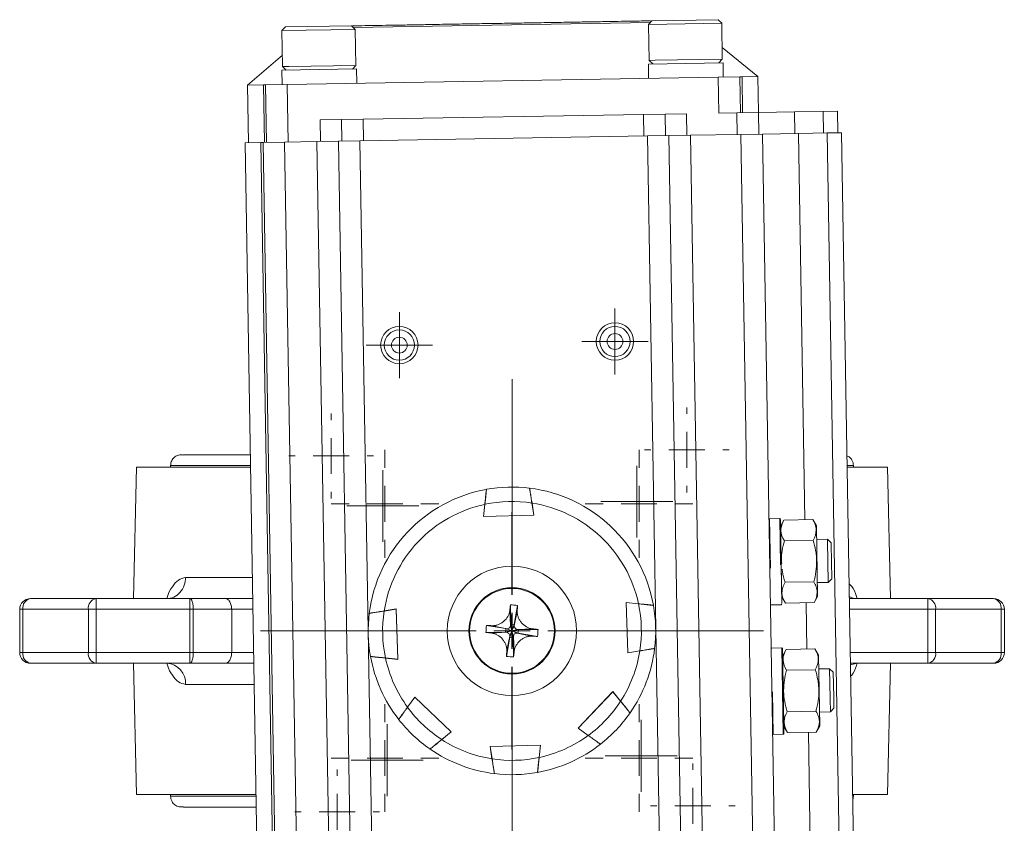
# Model space of a CAD drawing. Header units: millimetres. Extents: x 181 to 746, y 52 to 776.
# Tile 2 of 9: x 189 to 326, y 111 to 222. Entities that reach past the tile are written whole.
import ezdxf

# ---------------------------------------------------------------- set-up
doc = ezdxf.new("R2010")
doc.units = ezdxf.units.MM

# ---------------------------------------------------------------- blocks, each defined once
blk = doc.blocks.new('SW_CENTERMARKSYMBOL_3')
at = {"color": 0, "linetype": 'Continuous', "lineweight": 0}
for p, q in [((0, 5), (0, 35)), ((0, 0), (0, 2.5)), ((-5, 0), (-35, 0)), ((0, 0), (-2.5, 0)), ((0, 0), (0, -2.5)), ((0, 0), (2.5, 0)), ((5, 0), (35, 0)), ((0, -5), (0, -35))]:
    blk.add_line(p, q, dxfattribs=at)
blk = doc.blocks.new('SW_CENTERMARKSYMBOL_4')
at = {"color": 0, "linetype": 'Continuous', "lineweight": 0}
for p, q in [((0, 5), (0, 16.5)), ((0, 0), (0, 2.5)), ((-5, 0), (-16.5, 0)), ((0, 0), (-2.5, 0)), ((0, 0), (0, -2.5)), ((0, 0), (2.5, 0)), ((5, 0), (16.5, 0)), ((0, -5), (0, -16.5))]:
    blk.add_line(p, q, dxfattribs=at)
blk = doc.blocks.new('SW_CENTERMARKSYMBOL_5')
at = {"color": 0, "linetype": 'Continuous', "lineweight": 0}
for p, q in [((0, 5), (0, 7.5)), ((0, 0), (0, 2.5)), ((-5, 0), (-7.5, 0)), ((0, 0), (-2.5, 0)), ((0, 0), (0, -2.5)), ((0, 0), (2.5, 0)), ((5, 0), (7.5, 0)), ((0, -5), (0, -7.5))]:
    blk.add_line(p, q, dxfattribs=at)
blk = doc.blocks.new('SW_CENTERMARKSYMBOL_6')
at = {"color": 0, "linetype": 'Continuous', "lineweight": 0}
for p, q in [((0, 5), (0, 7.5)), ((0, 0), (0, 2.5)), ((-5, 0), (-7.5, 0)), ((0, 0), (-2.5, 0)), ((0, 0), (0, -2.5)), ((0, 0), (2.5, 0)), ((5, 0), (7.5, 0)), ((0, -5), (0, -7.5))]:
    blk.add_line(p, q, dxfattribs=at)
blk = doc.blocks.new('SW_CENTERMARKSYMBOL_7')
at = {"color": 0, "linetype": 'Continuous', "lineweight": 0}
for p, q in [((0, 5), (0, 7.5)), ((0, 0), (0, 2.5)), ((-5, 0), (-7.5, 0)), ((0, 0), (-2.5, 0)), ((0, 0), (0, -2.5)), ((0, 0), (2.5, 0)), ((5, 0), (7.5, 0)), ((0, -5), (0, -7.5))]:
    blk.add_line(p, q, dxfattribs=at)
blk = doc.blocks.new('SW_CENTERMARKSYMBOL_8')
at = {"color": 0, "linetype": 'Continuous', "lineweight": 0}
for p, q in [((0, 5), (0, 7.5)), ((0, 0), (0, 2.5)), ((-5, 0), (-7.5, 0)), ((0, 0), (-2.5, 0)), ((0, 0), (0, -2.5)), ((0, 0), (2.5, 0)), ((5, 0), (7.5, 0)), ((0, -5), (0, -7.5))]:
    blk.add_line(p, q, dxfattribs=at)
blk = doc.blocks.new('SW_CENTERMARKSYMBOL_9')
at = {"color": 0, "linetype": 'Continuous', "lineweight": 0}
for p, q in [((0, 5), (0, 6.5)), ((0, 0), (0, 2.5)), ((-5, 0), (-6.5, 0)), ((0, 0), (-2.5, 0)), ((0, 0), (0, -2.5)), ((0, 0), (2.5, 0)), ((5, 0), (6.5, 0)), ((0, -5), (0, -6.5))]:
    blk.add_line(p, q, dxfattribs=at)
blk = doc.blocks.new('SW_CENTERMARKSYMBOL_10')
at = {"color": 0, "linetype": 'Continuous', "lineweight": 0}
for p, q in [((0, 5), (0, 6.5)), ((0, 0), (0, 2.5)), ((-5, 0), (-6.5, 0)), ((0, 0), (-2.5, 0)), ((0, 0), (0, -2.5)), ((0, 0), (2.5, 0)), ((5, 0), (6.5, 0)), ((0, -5), (0, -6.5))]:
    blk.add_line(p, q, dxfattribs=at)
blk = doc.blocks.new('SW_CENTERMARKSYMBOL_11')
at = {"color": 0, "linetype": 'Continuous', "lineweight": 0}
for p, q in [((0, 5), (0, 6.5)), ((0, 0), (0, 2.5)), ((-5, 0), (-6.5, 0)), ((0, 0), (-2.5, 0)), ((0, 0), (0, -2.5)), ((0, 0), (2.5, 0)), ((5, 0), (6.5, 0)), ((0, -5), (0, -6.5))]:
    blk.add_line(p, q, dxfattribs=at)
blk = doc.blocks.new('SW_CENTERMARKSYMBOL_12')
at = {"color": 0, "linetype": 'Continuous', "lineweight": 0}
for p, q in [((0, 5), (0, 5.9)), ((0, 0), (0, 2.5)), ((-5, 0), (-5.9, 0)), ((0, 0), (-2.5, 0)), ((0, 0), (0, -2.5)), ((0, 0), (2.5, 0)), ((5, 0), (5.9, 0)), ((0, -5), (0, -5.9))]:
    blk.add_line(p, q, dxfattribs=at)
blk = doc.blocks.new('SW_CENTERMARKSYMBOL_13')
at = {"color": 0, "linetype": 'Continuous', "lineweight": 0}
for p, q in [((0, 2.5), (0, 5)), ((0, 0), (0, 2.5)), ((-2.5, 0), (-5, 0)), ((0, 0), (-2.5, 0)), ((0, 0), (0, -2.5)), ((0, 0), (2.5, 0)), ((2.5, 0), (5, 0)), ((0, -2.5), (0, -5))]:
    blk.add_line(p, q, dxfattribs=at)
blk = doc.blocks.new('SW_CENTERMARKSYMBOL_14')
at = {"color": 0, "linetype": 'Continuous', "lineweight": 0}
for p, q in [((0, 5), (0, 5.9)), ((0, 0), (0, 2.5)), ((-5, 0), (-5.9, 0)), ((0, 0), (-2.5, 0)), ((0, 0), (0, -2.5)), ((0, 0), (2.5, 0)), ((5, 0), (5.9, 0)), ((0, -5), (0, -5.9))]:
    blk.add_line(p, q, dxfattribs=at)
blk = doc.blocks.new('SW_CENTERMARKSYMBOL_15')
at = {"color": 0, "linetype": 'Continuous', "lineweight": 0}
for p, q in [((0, 2.5), (0, 5)), ((0, 0), (0, 2.5)), ((-2.5, 0), (-5, 0)), ((0, 0), (-2.5, 0)), ((0, 0), (0, -2.5)), ((0, 0), (2.5, 0)), ((2.5, 0), (5, 0)), ((0, -2.5), (0, -5))]:
    blk.add_line(p, q, dxfattribs=at)
blk = doc.blocks.new('SW_CENTERMARKSYMBOL_16')
at = {"color": 0, "linetype": 'Continuous', "lineweight": 0}
for p, q in [((0, 5), (0, 5.9)), ((0, 0), (0, 2.5)), ((-5, 0), (-5.9, 0)), ((0, 0), (-2.5, 0)), ((0, 0), (0, -2.5)), ((0, 0), (2.5, 0)), ((5, 0), (5.9, 0)), ((0, -5), (0, -5.9))]:
    blk.add_line(p, q, dxfattribs=at)
blk = doc.blocks.new('SW_CENTERMARKSYMBOL_17')
at = {"color": 0, "linetype": 'Continuous', "lineweight": 0}
for p, q in [((0, 2.5), (0, 5)), ((0, 0), (0, 2.5)), ((-2.5, 0), (-5, 0)), ((0, 0), (-2.5, 0)), ((0, 0), (0, -2.5)), ((0, 0), (2.5, 0)), ((2.5, 0), (5, 0)), ((0, -2.5), (0, -5))]:
    blk.add_line(p, q, dxfattribs=at)
blk = doc.blocks.new('SW_CENTERMARKSYMBOL_18')
at = {"color": 0, "linetype": 'Continuous', "lineweight": 0}
for p, q in [((0, 2.5), (0, 5)), ((0, 0), (0, 2.5)), ((-2.5, 0), (-5, 0)), ((0, 0), (-2.5, 0)), ((0, 0), (0, -2.5)), ((0, 0), (2.5, 0)), ((2.5, 0), (5, 0)), ((0, -2.5), (0, -5))]:
    blk.add_line(p, q, dxfattribs=at)
blk = doc.blocks.new('SW_CENTERMARKSYMBOL_19')
at = {"color": 0, "linetype": 'Continuous', "lineweight": 0}
for p, q in [((0, 5), (0, 5.9)), ((0, 0), (0, 2.5)), ((-5, 0), (-5.9, 0)), ((0, 0), (-2.5, 0)), ((0, 0), (0, -2.5)), ((0, 0), (2.5, 0)), ((5, 0), (5.9, 0)), ((0, -5), (0, -5.9))]:
    blk.add_line(p, q, dxfattribs=at)
blk = doc.blocks.new('SW_CENTERMARKSYMBOL_22')
at = {"color": 0, "linetype": 'Continuous', "lineweight": 0}
for p, q in [((0, 2.5), (0, 4.6)), ((0, 0), (0, 2.5)), ((-2.5, 0), (-4.6, 0)), ((0, 0), (-2.5, 0)), ((0, 0), (0, -2.5)), ((0, 0), (2.5, 0)), ((2.5, 0), (4.6, 0)), ((0, -2.5), (0, -4.6))]:
    blk.add_line(p, q, dxfattribs=at)
blk = doc.blocks.new('SW_CENTERMARKSYMBOL_23')
at = {"color": 0, "linetype": 'Continuous', "lineweight": 0}
for p, q in [((0, 2.5), (0, 4.6)), ((0, 0), (0, 2.5)), ((-2.5, 0), (-4.6, 0)), ((0, 0), (-2.5, 0)), ((0, 0), (0, -2.5)), ((0, 0), (2.5, 0)), ((2.5, 0), (4.6, 0)), ((0, -2.5), (0, -4.6))]:
    blk.add_line(p, q, dxfattribs=at)

msp = doc.modelspace()

# ---------------------------------------------------------------- linework, layer by layer
at = {"color": 7, "linetype": 'Continuous', "lineweight": 15}
for p, q in [((277.17, 222.1), (276.68, 221.59)), ((286.37, 222.25), (277.17, 222.1)), ((286.88, 221.76), (286.37, 222.25)), ((226.18, 221.24), (225.68, 220.73)), ((235.88, 220.9), (225.68, 220.73)), ((225.68, 220.73), (225.77, 215.73)), ((235.37, 221.39), (226.18, 221.24)), ((235.88, 220.9), (235.37, 221.39)), ((235.97, 215.9), (235.88, 220.9)), ((286.88, 221.76), (276.68, 221.59)), ((276.68, 221.59), (276.76, 216.59)), ((286.96, 216.76), (286.88, 221.76)), ((291.9, 214.34), (286.93, 218.37)), ((225.74, 217.34), (220.91, 213.15)), ((277.63, 216.6), (276.76, 216.59)), ((276.76, 216.59), (277.27, 216.1)), ((286.96, 216.76), (277.63, 216.6)), ((286.47, 216.25), (286.96, 216.76)), ((236.08, 215.4), (225.68, 215.23)), ((225.71, 213.23), (225.68, 215.23)), ((226.64, 215.74), (225.77, 215.73)), ((225.77, 215.73), (226.28, 215.24)), ((235.97, 215.9), (226.64, 215.74)), ((235.48, 215.39), (235.97, 215.9)), ((236.11, 213.49), (236.08, 215.4)), ((287.07, 216.26), (276.67, 216.09)), ((276.7, 214.1), (276.67, 216.09)), ((287.1, 214.26), (287.07, 216.26)), ((226.41, 213.24), (286.4, 214.25)), ((289.4, 214.3), (286.4, 214.25)), ((286.4, 214.25), (286.49, 209.25)), ((289.71, 214.31), (289.4, 214.3)), ((289.49, 209.3), (289.4, 214.3)), ((289.71, 214.31), (291.9, 214.34)), ((289.71, 214.31), (289.79, 209.31)), ((291.99, 209.34), (291.9, 214.34)), ((223.1, 213.18), (220.91, 213.15)), ((220.91, 213.15), (221.05, 205.15)), ((223.1, 213.18), (223.41, 213.19)), ((223.24, 205.18), (223.1, 213.18)), ((226.41, 213.24), (223.41, 213.19)), ((223.41, 213.19), (223.55, 205.19)), ((226.55, 205.24), (226.41, 213.24)), ((230.99, 208.32), (233.99, 208.37)), ((230.99, 208.32), (231.04, 205.32)), ((236.99, 208.42), (233.99, 208.37)), ((233.99, 208.37), (234.04, 205.37)), ((236.99, 208.42), (275.99, 209.07)), ((237.04, 205.42), (236.99, 208.42)), ((278.99, 209.12), (275.99, 209.07)), ((275.99, 209.07), (276.04, 206.07)), ((278.99, 209.12), (281.99, 209.17)), ((279.04, 206.12), (278.99, 209.12)), ((282.04, 206.17), (281.99, 209.17)), ((286.49, 209.25), (288.99, 209.29)), ((291.99, 209.34), (288.99, 209.29)), ((288.99, 209.29), (289.04, 206.29)), ((291.99, 209.34), (296.99, 209.43)), ((292.04, 206.34), (291.99, 209.34)), ((296.99, 209.43), (300.98, 209.49)), ((296.99, 209.43), (297.04, 206.43)), ((302.98, 209.53), (300.98, 209.49)), ((300.98, 209.49), (301.04, 206.49)), ((303.03, 206.53), (302.98, 209.53)), ((276.54, 206.08), (236.54, 205.41)), ((279.54, 206.13), (276.54, 206.08)), ((278.85, 69.1), (276.54, 206.08)), ((282.54, 206.18), (279.54, 206.13)), ((281.85, 69.15), (279.54, 206.13)), ((289.54, 206.3), (282.54, 206.18)), ((282.54, 206.18), (284.84, 69.2)), ((292.54, 206.35), (289.54, 206.3)), ((291.84, 69.32), (289.54, 206.3)), ((297.54, 206.44), (292.54, 206.35)), ((294.84, 69.37), (292.54, 206.35)), ((301.53, 206.5), (297.54, 206.44)), ((303.53, 206.54), (301.53, 206.5)), ((301.53, 206.5), (303.84, 69.52)), ((305.84, 69.56), (303.53, 206.54)), ((222.74, 205.18), (220.55, 205.14)), ((220.55, 205.14), (222.85, 68.16)), ((225.05, 68.2), (222.74, 205.18)), ((223.05, 205.18), (222.74, 205.18)), ((226.05, 205.23), (223.05, 205.18)), ((225.35, 68.2), (223.05, 205.18)), ((230.55, 205.31), (226.05, 205.23)), ((228.35, 68.25), (226.05, 205.23)), ((233.54, 205.36), (230.55, 205.31)), ((232.85, 68.33), (230.55, 205.31)), ((236.54, 205.41), (233.54, 205.36)), ((233.54, 205.36), (235.85, 68.38)), ((238.85, 68.43), (236.54, 205.41)), ((205.45, 160.01), (205.04, 141.76)), ((205.45, 160.01), (221.31, 160.01)), ((210.2, 160.26), (210.2, 160.01)), ((304.32, 160.01), (309.95, 160.01)), ((305.2, 160.01), (305.2, 160.26)), ((310.35, 141.76), (309.95, 160.01)), ((253.74, 153.15), (253.91, 154.85)), ((253.75, 153.15), (253.93, 154.86)), ((260.46, 155.04), (260.74, 153.35)), ((260.48, 155.04), (260.75, 153.35)), ((253.74, 153.15), (260.74, 153.35)), ((253.75, 153.15), (260.75, 153.35)), ((255.75, 153.21), (255.75, 153.21)), ((294.94, 152.88), (293.54, 152.86)), ((295.54, 152.67), (295.06, 151.79)), ((299.54, 152.74), (295.54, 152.67)), ((300.05, 151.88), (299.54, 152.74)), ((300.22, 142.06), (300.05, 151.88)), ((295.59, 149.78), (299.59, 149.85)), ((301.59, 150), (300.09, 149.97)), ((302.09, 149.5), (301.59, 150)), ((301.59, 149.77), (301.59, 150)), ((301.69, 144), (301.59, 149.77)), ((302.1, 149.31), (302.09, 149.5)), ((302.18, 144.51), (302.1, 149.31)), ((295.15, 146.43), (295.22, 141.98)), ((295.69, 144.01), (299.69, 144.08)), ((300.19, 143.97), (301.69, 144)), ((301.69, 144), (302.18, 144.51)), ((190.7, 141.76), (199.82, 141.76)), ((199.82, 140.26), (199.82, 141.76)), ((199.82, 141.76), (212.87, 141.76)), ((210.21, 141.83), (210.15, 141.8)), ((212.87, 141.76), (212.87, 140.26)), ((273.59, 141.21), (273.79, 134.21)), ((273.59, 141.21), (275.29, 141.04)), ((273.59, 141.2), (273.79, 134.2)), ((273.59, 141.2), (275.3, 141.02)), ((295.22, 141.98), (295.74, 141.12)), ((295.74, 141.12), (299.73, 141.19)), ((299.73, 141.19), (300.22, 142.06)), ((315.57, 141.76), (304.63, 141.76)), ((312.73, 141.76), (315.43, 141.76)), ((315.57, 141.76), (315.57, 140.26)), ((324.7, 141.76), (315.57, 141.76)), ((189.2, 140.26), (189.63, 140.26)), ((189.2, 140.26), (189.2, 134.26)), ((189.63, 140.26), (198.76, 140.26)), ((189.63, 134.26), (189.63, 140.26)), ((198.76, 140.26), (198.76, 134.26)), ((198.76, 140.26), (199.82, 140.26)), ((199.82, 140.26), (212.87, 140.26)), ((199.82, 134.26), (199.82, 140.26)), ((212.87, 140.26), (213.35, 140.26)), ((212.87, 140.26), (212.87, 134.26)), ((213.35, 134.26), (213.35, 140.26)), ((213.35, 140.26), (218.69, 140.26)), ((218.69, 140.26), (218.69, 134.26)), ((239.91, 140.04), (241.6, 140.31)), ((239.91, 140.02), (241.6, 140.3)), ((241.8, 133.31), (241.6, 140.31)), ((241.8, 133.3), (241.6, 140.3)), ((257.39, 140.07), (257.5, 138.02)), ((257.48, 140.88), (257.51, 138.17)), ((258, 137.98), (258.42, 139.99)), ((258.01, 138.13), (258.46, 140.8)), ((293.74, 140.86), (295.14, 140.89)), ((315.57, 140.26), (315.57, 134.26)), ((315.57, 140.26), (316.63, 140.26)), ((316.63, 134.26), (316.63, 140.26)), ((316.63, 140.26), (325.76, 140.26)), ((325.76, 140.26), (325.76, 134.26)), ((325.76, 140.26), (326.2, 140.26)), ((326.2, 134.26), (326.2, 140.26)), ((273.65, 139.2), (273.65, 139.2)), ((254.07, 137.04), (256.78, 137.07)), ((256.82, 137.57), (254.15, 138.02)), ((254.88, 136.95), (256.93, 137.06)), ((256.97, 137.56), (254.96, 137.98)), ((256.82, 137.57), (256.78, 137.07)), ((256.78, 137.07), (257.69, 137.26)), ((256.78, 137.07), (256.93, 137.06)), ((256.97, 137.56), (256.82, 137.57)), ((257.69, 137.26), (256.82, 137.57)), ((256.93, 137.06), (257.69, 137.26)), ((257.69, 137.26), (256.97, 137.56)), ((257.69, 137.26), (257.38, 136.38)), ((257.69, 137.26), (257.39, 136.53)), ((257.51, 138.17), (257.5, 138.02)), ((257.5, 138.02), (257.69, 137.26)), ((258.01, 138.13), (257.51, 138.17)), ((257.51, 138.17), (257.69, 137.26)), ((257.69, 137.26), (258.01, 138.13)), ((257.69, 137.26), (258, 137.98)), ((258.46, 137.45), (257.69, 137.26)), ((258.61, 137.44), (257.69, 137.26)), ((257.89, 136.49), (257.69, 137.26)), ((257.69, 137.26), (258.42, 136.95)), ((257.69, 137.26), (258.57, 136.94)), ((257.88, 136.34), (257.69, 137.26)), ((258, 137.98), (258.01, 138.13)), ((260.51, 137.56), (258.46, 137.45)), ((258.61, 137.44), (258.46, 137.45)), ((258.57, 136.94), (258.61, 137.44)), ((261.32, 137.47), (258.61, 137.44)), ((257.38, 136.38), (256.93, 133.71)), ((257.39, 136.53), (256.97, 134.52)), ((257.39, 136.53), (257.38, 136.38)), ((257.38, 136.38), (257.88, 136.34)), ((257.88, 136.34), (257.89, 136.49)), ((257.91, 133.63), (257.88, 136.34)), ((258, 134.44), (257.89, 136.49)), ((258.42, 136.95), (260.43, 136.53)), ((258.42, 136.95), (258.57, 136.94)), ((258.57, 136.94), (261.24, 136.49)), ((241.74, 135.31), (241.74, 135.31)), ((275.48, 134.49), (273.79, 134.21)), ((275.48, 134.47), (273.79, 134.2)), ((295.24, 134.89), (293.84, 134.86)), ((295.84, 134.67), (295.36, 133.8)), ((299.84, 134.74), (295.84, 134.67)), ((300.36, 133.88), (299.84, 134.74)), ((189.2, 134.26), (189.63, 134.26)), ((189.63, 134.26), (198.76, 134.26)), ((198.76, 134.26), (199.82, 134.26)), ((199.82, 134.26), (212.87, 134.26)), ((199.82, 132.76), (199.82, 134.26)), ((212.87, 134.26), (212.87, 132.76)), ((213.35, 134.26), (212.87, 134.26)), ((218.69, 134.26), (213.35, 134.26)), ((241.8, 133.31), (240.09, 133.49)), ((241.8, 133.3), (240.1, 133.47)), ((300.52, 124.07), (300.36, 133.88)), ((315.57, 134.26), (315.57, 132.76)), ((316.63, 134.26), (315.57, 134.26)), ((316.63, 134.26), (325.76, 134.26)), ((326.2, 134.26), (325.76, 134.26)), ((190.7, 132.76), (199.82, 132.76)), ((199.82, 132.76), (212.87, 132.76)), ((202.66, 132.76), (199.96, 132.76)), ((205.04, 132.76), (205.45, 114.51)), ((295.89, 131.78), (299.89, 131.85)), ((301.89, 132), (300.39, 131.97)), ((302.4, 131.51), (301.89, 132)), ((301.96, 127.85), (301.89, 132)), ((315.57, 132.76), (304.78, 132.76)), ((305.18, 132.68), (305.24, 132.71)), ((309.95, 114.51), (310.35, 132.76)), ((324.7, 132.76), (315.57, 132.76)), ((302.46, 128.05), (302.4, 131.51)), ((271.72, 128.8), (266.91, 123.72)), ((271.73, 128.81), (266.92, 123.72)), ((271.72, 128.8), (272.8, 127.47)), ((271.73, 128.81), (272.81, 127.48)), ((243.15, 126.65), (244.16, 128.04)), ((243.16, 126.64), (244.16, 128.03)), ((249.24, 123.23), (244.16, 128.04)), ((249.25, 123.22), (244.16, 128.03)), ((301.99, 126), (301.96, 127.85)), ((302.48, 126.51), (302.46, 128.05)), ((270.35, 127.35), (270.35, 127.35)), ((295.99, 126.01), (299.99, 126.08)), ((301.99, 126), (302.48, 126.51)), ((300.49, 125.97), (301.99, 126)), ((247.79, 124.6), (247.79, 124.6)), ((268.3, 122.71), (266.91, 123.72)), ((268.31, 122.72), (266.92, 123.72)), ((295.52, 123.98), (296.04, 123.13)), ((300.04, 123.19), (300.52, 124.07)), ((249.24, 123.23), (247.91, 122.15)), ((249.25, 123.22), (247.92, 122.14)), ((294.04, 122.87), (295.44, 122.89)), ((296.04, 123.13), (300.04, 123.19)), ((261.64, 121.36), (254.64, 121.16)), ((254.91, 119.47), (254.64, 121.16)), ((261.65, 121.36), (254.65, 121.16)), ((254.93, 119.47), (254.65, 121.16)), ((259.64, 121.3), (259.64, 121.3)), ((261.64, 121.36), (261.46, 119.65)), ((261.65, 121.36), (261.48, 119.66)), ((222.07, 114.51), (205.45, 114.51)), ((210.2, 114.51), (210.2, 114.26)), ((309.95, 114.51), (305.08, 114.51)), ((305.2, 114.26), (305.2, 114.51))]:
    msp.add_line(p, q, dxfattribs=at)
at = {"color": 8, "linetype": 'Continuous', "lineweight": 15}
for p, q in [((276.94, 221.86), (235.61, 221.16)), ((297.54, 206.44), (298.44, 152.72)), ((210.2, 160.26), (221.3, 160.26)), ((304.31, 160.26), (305.2, 160.26)), ((293.65, 145.97), (293.54, 152.86)), ((295.05, 146.44), (294.94, 152.88)), ((221.56, 144.69), (212.28, 144.69)), ((298.63, 141.17), (298.74, 134.72)), ((221.64, 140.26), (218.69, 140.26)), ((304.65, 140.26), (315.57, 140.26)), ((295.44, 122.89), (295.24, 134.89)), ((221.74, 134.26), (218.69, 134.26)), ((304.75, 134.26), (315.57, 134.26)), ((304.78, 132.55), (305.7, 132.76)), ((212.28, 129.82), (221.82, 129.82)), ((294.04, 122.87), (293.94, 128.76)), ((298.94, 123.17), (299.84, 69.46)), ((222.08, 114.26), (210.2, 114.26)), ((305.2, 114.26), (305.09, 114.26))]:
    msp.add_line(p, q, dxfattribs=at)
at = {"color": 7, "linetype": 'Continuous', "lineweight": 15}
for centre, radius in [((242.02, 177), 2.6), ((272.02, 177.5), 2.6), ((272.02, 177.5), 2.1), ((242.02, 177), 2.1), ((272.02, 177.5), 1.1), ((242.02, 177), 1.1), ((257.69, 137.26), 9), ((257.69, 137.26), 6), ((257.69, 137.26), 5.9)]:
    msp.add_circle(centre, radius, dxfattribs=at)
for centre, radius, start, end in [((257.69, 137.26), 20, 100.2733, 173.0006), ((257.69, 137.26), 20, 82.9626, 100.2164), ((257.69, 137.26), 20, 10.2733, 83.0006), ((293.54, 152.76), 0.1, 90.965, 180.965), ((294.94, 152.78), 0.1, 0.965, 90.965), ((190.7, 140.26), 1.5, 90, 180), ((190.96, 140.44), 1.34, 101.4218, 188.0495), ((200.08, 140.44), 1.34, 101.4218, 188.0495), ((315.31, 140.44), 1.34, 351.9505, 78.5782), ((324.43, 140.44), 1.34, 351.9505, 78.5782), ((324.7, 140.26), 1.5, 360, 90), ((257.69, 137.26), 20, 352.9626, 10.2164), ((293.74, 140.96), 0.1, 180.965, 270.965), ((295.14, 140.99), 0.1, 270.965, 0.965), ((257.69, 137.26), 20, 172.9626, 190.2164), ((257.69, 137.26), 20, 325.2733, 353.0006), ((293.84, 134.76), 0.1, 90.965, 180.965), ((295.24, 134.79), 0.1, 0.965, 90.965), ((190.7, 134.26), 1.5, 180, 270), ((190.96, 134.07), 1.34, 171.9505, 258.5782), ((200.08, 134.07), 1.34, 171.9505, 258.5782), ((257.69, 137.26), 20, 190.2733, 218.0006), ((315.31, 134.07), 1.34, 281.4218, 8.0495), ((324.43, 134.07), 1.34, 281.4218, 8.0495), ((324.7, 134.26), 1.5, 270, 360), ((209.47, 129.96), 2.81, 357.2533, 85.6252), ((257.69, 137.26), 20, 217.9626, 235.2164), ((257.69, 137.26), 20, 307.9626, 325.2164), ((294.04, 122.97), 0.1, 180.965, 270.965), ((295.44, 122.99), 0.1, 270.965, 0.965), ((257.69, 137.26), 20, 235.2733, 263.0006), ((257.69, 137.26), 20, 280.2733, 308.0006), ((257.69, 137.26), 20, 262.9626, 280.2164)]:
    msp.add_arc(centre, radius, start, end, dxfattribs=at)
at = {"color": 8, "linetype": 'Continuous', "lineweight": 15}
msp.add_arc((305.71, 144.07), 2.31, 241.8531, 269.7522, dxfattribs=at)
at = {"color": 7, "linetype": 'Continuous', "lineweight": 15}
for points, knots in [([(276.97, 222.09), (276.15, 222.08), (274.8, 222.06), (272.44, 222.02), (270.32, 221.98), (268.07, 221.94), (265.49, 221.9), (262.59, 221.85), (259.43, 221.8), (257.31, 221.76), (256.27, 221.74)], [0, 0, 0, 0, 0.170174, 0.279196, 0.388241, 0.494992, 0.601764, 0.738318, 0.871147, 1, 1, 1, 1]), ([(256.27, 221.74), (255.23, 221.73), (253.12, 221.69), (249.95, 221.64), (247.05, 221.59), (244.48, 221.54), (241.46, 221.49), (238.74, 221.45), (236.6, 221.41), (235.81, 221.4), (235.52, 221.39)], [0, 0, 0, 0, 0.128781, 0.261535, 0.398042, 0.504741, 0.611462, 0.829131, 0.938101, 1, 1, 1, 1]), ([(210.2, 160.26), (210.2, 160.41), (210.22, 160.59), (210.36, 160.96), (210.47, 161.16), (210.81, 161.49), (211.04, 161.63), (211.54, 161.77), (211.81, 161.77), (212.05, 161.71)], [0, 0, 0, 0, 0.25, 0.25, 0.5, 0.5, 0.75, 0.75, 1, 1, 1, 1]), ([(221.28, 161.76), (220.78, 161.76), (219.1, 161.76), (217.44, 161.76), (216.01, 161.76), (215.21, 161.76), (214.5, 161.76), (213.8, 161.76), (213.1, 161.76), (212.45, 161.75), (212.02, 161.75), (212.02, 161.74), (212.01, 161.73)], [0, 0, 0, 0, 0.082414, 0.277132, 0.348007, 0.416453, 0.482528, 0.549881, 0.64126, 0.757272, 0.892978, 1, 1, 1, 1]), ([(304.29, 161.59), (304.4, 161.55), (304.7, 161.44), (304.99, 161.06), (305.17, 160.64), (305.19, 160.38), (305.2, 160.26)], [0, 0, 0, 0, 0.197715, 0.547269, 0.791876, 1, 1, 1, 1]), ([(253.91, 154.85), (253.93, 154.99), (253.94, 155.12), (253.97, 155.38), (253.98, 155.51), (254.01, 155.76), (254.02, 155.88), (254.04, 156.1), (254.05, 156.21), (254.07, 156.41), (254.08, 156.49), (254.1, 156.65), (254.11, 156.72), (254.12, 156.88), (254.13, 156.93), (254.13, 156.93)], [0, 0, 0, 0, 0.125, 0.125, 0.25, 0.25, 0.375, 0.375, 0.5, 0.5, 0.625, 0.625, 0.75, 0.75, 1, 1, 1, 1]), ([(254.15, 156.94), (254.15, 156.94), (254.15, 156.92), (254.14, 156.87), (254.14, 156.83), (254.12, 156.72), (254.12, 156.65), (254.1, 156.5), (254.09, 156.41), (254.06, 156.12), (254.04, 155.89), (254, 155.52), (253.99, 155.39), (253.96, 155.12), (253.94, 154.99), (253.93, 154.86)], [0, 0, 0, 0, 0.125, 0.125, 0.25, 0.25, 0.375, 0.375, 0.5, 0.5, 0.75, 0.75, 0.875, 0.875, 1, 1, 1, 1]), ([(260.13, 157.11), (260.13, 157.11), (260.13, 157.09), (260.14, 157.04), (260.15, 157), (260.17, 156.89), (260.18, 156.82), (260.2, 156.67), (260.22, 156.58), (260.26, 156.29), (260.3, 156.06), (260.36, 155.7), (260.38, 155.57), (260.42, 155.31), (260.44, 155.17), (260.46, 155.04)], [0, 0, 0, 0, 0.125, 0.125, 0.25, 0.25, 0.375, 0.375, 0.5, 0.5, 0.75, 0.75, 0.875, 0.875, 1, 1, 1, 1]), ([(260.48, 155.04), (260.46, 155.17), (260.43, 155.3), (260.39, 155.56), (260.37, 155.69), (260.33, 155.94), (260.31, 156.06), (260.28, 156.28), (260.26, 156.39), (260.23, 156.58), (260.22, 156.67), (260.19, 156.82), (260.18, 156.89), (260.15, 157.05), (260.15, 157.1), (260.15, 157.1)], [0, 0, 0, 0, 0.125, 0.125, 0.25, 0.25, 0.375, 0.375, 0.5, 0.5, 0.625, 0.625, 0.75, 0.75, 1, 1, 1, 1]), ([(253.91, 154.85), (250.35, 154.09), (247.11, 152.26), (242.11, 146.97), (240.47, 143.62), (239.91, 140.02)], [0, 0, 0, 0, 0.5, 0.5, 1, 1, 1, 1]), ([(275.29, 141.04), (274.53, 144.6), (272.7, 147.84), (267.41, 152.84), (264.06, 154.48), (260.46, 155.04)], [0, 0, 0, 0, 0.5, 0.5, 1, 1, 1, 1]), ([(295.15, 146.2), (295.14, 146.95), (295.12, 148.1), (295.09, 149.55), (295.08, 150.57), (295.06, 151.45), (295.05, 152.29), (295.04, 152.83), (295.04, 152.72), (295.04, 152.7)], [0, 0, 0, 0, 0.223068, 0.34315, 0.46578, 0.588409, 0.708491, 0.931559, 1, 1, 1, 1]), ([(295.59, 149.78), (295.31, 150.25), (295.13, 150.72), (295.12, 151.34), (295.12, 151.46), (295.16, 151.71), (295.19, 151.83), (295.3, 152.19), (295.41, 152.43), (295.54, 152.67)], [0, 0, 0, 0, 0.5, 0.5, 0.625, 0.625, 0.75, 0.75, 1, 1, 1, 1]), ([(299.59, 149.85), (299.85, 150.33), (300.02, 150.81), (300.01, 151.42), (300, 151.54), (299.95, 151.79), (299.92, 151.91), (299.8, 152.27), (299.68, 152.5), (299.54, 152.74)], [0, 0, 0, 0, 0.5, 0.5, 0.625, 0.625, 0.75, 0.75, 1, 1, 1, 1]), ([(295.23, 146.65), (295.21, 146.8), (295.11, 147.85), (295.37, 148.89), (295.59, 149.78)], [0, 0, 0, 0, 0.140223, 1, 1, 1, 1]), ([(299.69, 144.08), (299.94, 145.02), (300.1, 145.98), (300.08, 147.21), (300.07, 147.46), (300.02, 147.94), (299.98, 148.19), (299.85, 148.91), (299.73, 149.38), (299.59, 149.85)], [0, 0, 0, 0, 0.5, 0.5, 0.625, 0.625, 0.75, 0.75, 1, 1, 1, 1]), ([(295.24, 141.08), (295.24, 141.08), (295.24, 141.08), (295.23, 141.58), (295.22, 142.23), (295.2, 143.08), (295.18, 144.36), (295.16, 145.48), (295.15, 146.2)], [0, 0, 0, 0, 0.17915, 0.318275, 0.460353, 0.60243, 0.741555, 1, 1, 1, 1]), ([(295.69, 144.01), (295.53, 144.51), (295.34, 145.11), (295.3, 145.75), (295.29, 145.86)], [0, 0, 0, 0, 0.8164415, 1, 1, 1, 1]), ([(212.28, 144.69), (212.27, 144.34), (212.21, 143.96), (211.95, 143.24), (211.75, 142.9), (211.25, 142.33), (210.95, 142.1), (210.32, 141.82), (209.99, 141.76), (209.69, 141.76)], [0, 0, 0, 0, 0.25, 0.25, 0.5, 0.5, 0.75, 0.75, 1, 1, 1, 1]), ([(295.74, 141.12), (295.46, 141.59), (295.27, 142.06), (295.26, 142.68), (295.27, 142.8), (295.31, 143.05), (295.34, 143.17), (295.45, 143.53), (295.55, 143.77), (295.69, 144.01)], [0, 0, 0, 0, 0.5, 0.5, 0.625, 0.625, 0.75, 0.75, 1, 1, 1, 1]), ([(299.73, 141.19), (300, 141.67), (300.16, 142.15), (300.16, 142.76), (300.14, 142.88), (300.1, 143.13), (300.07, 143.25), (299.94, 143.61), (299.83, 143.84), (299.69, 144.08)], [0, 0, 0, 0, 0.5, 0.5, 0.625, 0.625, 0.75, 0.75, 1, 1, 1, 1]), ([(213.35, 140.26), (213.35, 140.43), (213.34, 140.62), (213.29, 140.99), (213.25, 141.17), (213.16, 141.46), (213.1, 141.58), (212.99, 141.72), (212.92, 141.76), (212.87, 141.76)], [0, 0, 0, 0, 0.25, 0.25, 0.5, 0.5, 0.75, 0.75, 1, 1, 1, 1]), ([(212.87, 141.76), (212.99, 141.76), (213.25, 141.76), (213.62, 141.76), (213.99, 141.76), (214.35, 141.76), (214.72, 141.76), (215.08, 141.76), (215.52, 141.76), (216.04, 141.76), (216.64, 141.76), (217.22, 141.76), (217.6, 141.76), (217.79, 141.76)], [0, 0, 0, 0, 0.0715119, 0.1429347, 0.2143055, 0.2856613, 0.3570394, 0.4284769, 0.500011, 0.6250909, 0.7499829, 0.8748862, 1, 1, 1, 1]), ([(218.69, 140.26), (218.69, 140.43), (218.67, 140.62), (218.58, 140.99), (218.51, 141.17), (218.34, 141.46), (218.23, 141.58), (218.01, 141.72), (217.89, 141.76), (217.79, 141.76)], [0, 0, 0, 0, 0.25, 0.25, 0.5, 0.5, 0.75, 0.75, 1, 1, 1, 1]), ([(217.79, 141.76), (218.67, 141.76), (219.87, 141.76), (221.26, 141.76), (221.61, 141.76)], [0, 0, 0, 0, 0.741524, 1, 1, 1, 1]), ([(312.73, 141.76), (312.02, 141.76), (311.18, 141.76), (310.46, 141.76), (310.35, 141.76)], [0, 0, 0, 0, 0.844088, 1, 1, 1, 1]), ([(237.84, 139.69), (237.84, 139.69), (237.86, 139.69), (237.91, 139.7), (237.95, 139.71), (238.06, 139.73), (238.13, 139.74), (238.28, 139.76), (238.37, 139.78), (238.66, 139.82), (238.89, 139.86), (239.25, 139.92), (239.38, 139.94), (239.64, 139.98), (239.78, 140), (239.91, 140.02)], [0, 0, 0, 0, 0.125, 0.125, 0.25, 0.25, 0.375, 0.375, 0.5, 0.5, 0.75, 0.75, 0.875, 0.875, 1, 1, 1, 1]), ([(239.91, 140.04), (239.78, 140.02), (239.65, 140), (239.39, 139.95), (239.26, 139.93), (239.01, 139.89), (238.89, 139.87), (238.67, 139.84), (238.56, 139.82), (238.37, 139.79), (238.28, 139.78), (238.13, 139.75), (238.06, 139.74), (237.9, 139.71), (237.85, 139.71), (237.85, 139.71)], [0, 0, 0, 0, 0.125, 0.125, 0.25, 0.25, 0.375, 0.375, 0.5, 0.5, 0.625, 0.625, 0.75, 0.75, 1, 1, 1, 1]), ([(254.96, 137.98), (255.1, 137.97), (255.25, 137.99), (255.53, 138.04), (255.67, 138.08), (255.94, 138.19), (256.07, 138.25), (256.32, 138.41), (256.44, 138.49), (256.77, 138.78), (256.97, 139.01), (257.26, 139.51), (257.36, 139.78), (257.39, 140.07)], [0, 0, 0, 0, 0.125, 0.125, 0.25, 0.25, 0.375, 0.375, 0.5, 0.5, 0.75, 0.75, 1, 1, 1, 1]), ([(258.42, 139.99), (258.41, 139.85), (258.43, 139.7), (258.48, 139.42), (258.52, 139.28), (258.63, 139.01), (258.69, 138.88), (258.85, 138.63), (258.93, 138.51), (259.22, 138.18), (259.45, 137.98), (259.95, 137.69), (260.22, 137.59), (260.51, 137.56)], [0, 0, 0, 0, 0.125, 0.125, 0.25, 0.25, 0.375, 0.375, 0.5, 0.5, 0.75, 0.75, 1, 1, 1, 1]), ([(275.29, 141.04), (275.43, 141.02), (275.56, 141.01), (275.82, 140.98), (275.95, 140.97), (276.2, 140.94), (276.32, 140.93), (276.54, 140.91), (276.65, 140.9), (276.85, 140.88), (276.93, 140.87), (277.09, 140.85), (277.16, 140.84), (277.32, 140.83), (277.37, 140.82), (277.37, 140.82)], [0, 0, 0, 0, 0.125, 0.125, 0.25, 0.25, 0.375, 0.375, 0.5, 0.5, 0.625, 0.625, 0.75, 0.75, 1, 1, 1, 1]), ([(277.38, 140.8), (277.38, 140.8), (277.36, 140.8), (277.31, 140.81), (277.27, 140.81), (277.16, 140.83), (277.09, 140.83), (276.94, 140.85), (276.85, 140.86), (276.56, 140.89), (276.33, 140.91), (275.96, 140.95), (275.83, 140.96), (275.56, 140.99), (275.43, 141.01), (275.3, 141.02)], [0, 0, 0, 0, 0.125, 0.125, 0.25, 0.25, 0.375, 0.375, 0.5, 0.5, 0.75, 0.75, 0.875, 0.875, 1, 1, 1, 1]), ([(256.97, 134.52), (256.98, 134.66), (256.96, 134.81), (256.91, 135.09), (256.87, 135.23), (256.76, 135.5), (256.7, 135.63), (256.54, 135.88), (256.46, 136), (256.17, 136.33), (255.94, 136.53), (255.44, 136.82), (255.17, 136.92), (254.88, 136.95)], [0, 0, 0, 0, 0.125, 0.125, 0.25, 0.25, 0.375, 0.375, 0.5, 0.5, 0.75, 0.75, 1, 1, 1, 1]), ([(260.43, 136.53), (260.29, 136.54), (260.14, 136.52), (259.86, 136.47), (259.72, 136.43), (259.45, 136.32), (259.32, 136.26), (259.07, 136.1), (258.95, 136.02), (258.62, 135.73), (258.42, 135.5), (258.13, 135), (258.03, 134.73), (258, 134.44)], [0, 0, 0, 0, 0.125, 0.125, 0.25, 0.25, 0.375, 0.375, 0.5, 0.5, 0.75, 0.75, 1, 1, 1, 1]), ([(277.55, 134.82), (277.55, 134.82), (277.53, 134.82), (277.48, 134.81), (277.44, 134.8), (277.33, 134.78), (277.26, 134.77), (277.11, 134.75), (277.02, 134.73), (276.73, 134.69), (276.5, 134.65), (276.14, 134.59), (276.01, 134.57), (275.75, 134.53), (275.61, 134.51), (275.48, 134.49)], [0, 0, 0, 0, 0.125, 0.125, 0.25, 0.25, 0.375, 0.375, 0.5, 0.5, 0.75, 0.75, 0.875, 0.875, 1, 1, 1, 1]), ([(275.48, 134.47), (275.61, 134.49), (275.74, 134.52), (276, 134.56), (276.13, 134.58), (276.38, 134.62), (276.5, 134.64), (276.72, 134.67), (276.83, 134.69), (277.02, 134.72), (277.11, 134.73), (277.26, 134.76), (277.33, 134.77), (277.49, 134.8), (277.54, 134.8), (277.54, 134.8)], [0, 0, 0, 0, 0.125, 0.125, 0.25, 0.25, 0.375, 0.375, 0.5, 0.5, 0.625, 0.625, 0.75, 0.75, 1, 1, 1, 1]), ([(295.44, 128.98), (295.41, 130.54), (295.39, 132.03), (295.35, 134.21), (295.34, 134.81), (295.34, 134.79)], [0, 0, 0, 0, 0.5, 0.5, 1, 1, 1, 1]), ([(295.89, 131.78), (295.61, 132.25), (295.43, 132.73), (295.42, 133.34), (295.43, 133.46), (295.46, 133.71), (295.49, 133.83), (295.6, 134.19), (295.71, 134.43), (295.84, 134.67)], [0, 0, 0, 0, 0.5, 0.5, 0.625, 0.625, 0.75, 0.75, 1, 1, 1, 1]), ([(299.89, 131.85), (300.16, 132.33), (300.32, 132.81), (300.31, 133.42), (300.3, 133.55), (300.25, 133.79), (300.22, 133.91), (300.1, 134.27), (299.98, 134.5), (299.84, 134.74)], [0, 0, 0, 0, 0.5, 0.5, 0.625, 0.625, 0.75, 0.75, 1, 1, 1, 1]), ([(212.87, 132.76), (212.92, 132.76), (212.99, 132.79), (213.1, 132.93), (213.16, 133.05), (213.25, 133.34), (213.29, 133.52), (213.34, 133.89), (213.35, 134.08), (213.35, 134.26)], [0, 0, 0, 0, 0.25, 0.25, 0.5, 0.5, 0.75, 0.75, 1, 1, 1, 1]), ([(217.79, 132.76), (217.89, 132.76), (218.01, 132.79), (218.23, 132.93), (218.34, 133.05), (218.51, 133.34), (218.58, 133.52), (218.67, 133.89), (218.69, 134.08), (218.69, 134.26)], [0, 0, 0, 0, 0.25, 0.25, 0.5, 0.5, 0.75, 0.75, 1, 1, 1, 1]), ([(238.01, 133.71), (238.01, 133.71), (238.03, 133.71), (238.08, 133.7), (238.12, 133.7), (238.23, 133.68), (238.3, 133.68), (238.45, 133.66), (238.54, 133.65), (238.83, 133.62), (239.06, 133.6), (239.43, 133.56), (239.56, 133.55), (239.83, 133.52), (239.96, 133.5), (240.09, 133.49)], [0, 0, 0, 0, 0.125, 0.125, 0.25, 0.25, 0.375, 0.375, 0.5, 0.5, 0.75, 0.75, 0.875, 0.875, 1, 1, 1, 1]), ([(240.1, 133.47), (239.96, 133.49), (239.83, 133.5), (239.57, 133.53), (239.44, 133.54), (239.19, 133.57), (239.07, 133.58), (238.85, 133.6), (238.74, 133.61), (238.54, 133.63), (238.46, 133.64), (238.3, 133.66), (238.23, 133.67), (238.07, 133.68), (238.02, 133.69), (238.02, 133.69)], [0, 0, 0, 0, 0.125, 0.125, 0.25, 0.25, 0.375, 0.375, 0.5, 0.5, 0.625, 0.625, 0.75, 0.75, 1, 1, 1, 1]), ([(202.66, 132.76), (203.37, 132.76), (204.21, 132.76), (204.93, 132.76), (205.04, 132.76)], [0, 0, 0, 0, 0.844088, 1, 1, 1, 1]), ([(217.79, 132.76), (217.05, 132.76), (216.26, 132.76), (214.61, 132.76), (213.75, 132.76), (212.87, 132.76)], [0, 0, 0, 0, 0.5, 0.5, 1, 1, 1, 1]), ([(217.79, 132.76), (218.67, 132.76), (219.92, 132.76), (221.36, 132.76), (221.77, 132.76)], [0, 0, 0, 0, 0.715153, 1, 1, 1, 1]), ([(295.99, 126.01), (295.7, 126.95), (295.51, 127.9), (295.49, 129.13), (295.5, 129.38), (295.53, 129.87), (295.56, 130.11), (295.66, 130.83), (295.76, 131.31), (295.89, 131.78)], [0, 0, 0, 0, 0.5, 0.5, 0.625, 0.625, 0.75, 0.75, 1, 1, 1, 1]), ([(299.99, 126.08), (300.25, 127.03), (300.4, 127.99), (300.38, 129.21), (300.37, 129.46), (300.32, 129.95), (300.29, 130.19), (300.16, 130.91), (300.04, 131.38), (299.89, 131.85)], [0, 0, 0, 0, 0.5, 0.5, 0.625, 0.625, 0.75, 0.75, 1, 1, 1, 1]), ([(295.54, 123.01), (295.54, 123), (295.54, 122.86), (295.54, 123.27), (295.52, 123.97), (295.51, 124.75), (295.49, 125.71), (295.47, 127.09), (295.45, 128.24), (295.44, 128.98)], [0, 0, 0, 0, 0.009444, 0.246639, 0.374326, 0.504722, 0.635118, 0.762805, 1, 1, 1, 1]), ([(274.12, 125.85), (274.12, 125.85), (274.11, 125.86), (274.08, 125.9), (274.05, 125.93), (273.98, 126.02), (273.94, 126.07), (273.84, 126.19), (273.79, 126.26), (273.6, 126.48), (273.46, 126.67), (273.22, 126.96), (273.14, 127.06), (272.97, 127.26), (272.89, 127.37), (272.8, 127.47)], [0, 0, 0, 0, 0.125, 0.125, 0.25, 0.25, 0.375, 0.375, 0.5, 0.5, 0.75, 0.75, 0.875, 0.875, 1, 1, 1, 1]), ([(272.81, 127.48), (272.9, 127.38), (272.98, 127.28), (273.15, 127.07), (273.23, 126.97), (273.39, 126.78), (273.46, 126.68), (273.61, 126.51), (273.67, 126.43), (273.8, 126.27), (273.85, 126.21), (273.95, 126.08), (273.99, 126.03), (274.1, 125.91), (274.13, 125.86), (274.13, 125.86)], [0, 0, 0, 0, 0.125, 0.125, 0.25, 0.25, 0.375, 0.375, 0.5, 0.5, 0.625, 0.625, 0.75, 0.75, 1, 1, 1, 1]), ([(243.15, 126.65), (243.07, 126.54), (243, 126.43), (242.84, 126.22), (242.77, 126.11), (242.62, 125.91), (242.55, 125.81), (242.42, 125.63), (242.35, 125.54), (242.24, 125.38), (242.19, 125.31), (242.1, 125.19), (242.06, 125.13), (241.96, 125), (241.93, 124.95), (241.93, 124.95)], [0, 0, 0, 0, 0.125, 0.125, 0.25, 0.25, 0.375, 0.375, 0.5, 0.5, 0.625, 0.625, 0.75, 0.75, 1, 1, 1, 1]), ([(241.93, 124.94), (241.93, 124.94), (241.94, 124.95), (241.98, 125), (242, 125.03), (242.06, 125.12), (242.1, 125.17), (242.19, 125.3), (242.25, 125.37), (242.42, 125.61), (242.55, 125.8), (242.77, 126.1), (242.85, 126.21), (243, 126.42), (243.08, 126.53), (243.16, 126.64)], [0, 0, 0, 0, 0.125, 0.125, 0.25, 0.25, 0.375, 0.375, 0.5, 0.5, 0.75, 0.75, 0.875, 0.875, 1, 1, 1, 1]), ([(300.04, 123.19), (300.3, 123.67), (300.47, 124.15), (300.46, 124.76), (300.45, 124.89), (300.4, 125.13), (300.37, 125.25), (300.25, 125.61), (300.13, 125.85), (299.99, 126.08)], [0, 0, 0, 0, 0.5, 0.5, 0.625, 0.625, 0.75, 0.75, 1, 1, 1, 1]), ([(296.04, 123.13), (295.76, 123.59), (295.58, 124.07), (295.57, 124.68), (295.57, 124.8), (295.61, 125.05), (295.64, 125.17), (295.75, 125.53), (295.86, 125.77), (295.99, 126.01)], [0, 0, 0, 0, 0.5, 0.5, 0.625, 0.625, 0.75, 0.75, 1, 1, 1, 1]), ([(246.29, 120.83), (246.29, 120.83), (246.3, 120.84), (246.34, 120.87), (246.37, 120.9), (246.46, 120.97), (246.51, 121.01), (246.63, 121.11), (246.7, 121.16), (246.92, 121.35), (247.11, 121.49), (247.4, 121.73), (247.5, 121.81), (247.7, 121.98), (247.81, 122.06), (247.91, 122.15)], [0, 0, 0, 0, 0.125, 0.125, 0.25, 0.25, 0.375, 0.375, 0.5, 0.5, 0.75, 0.75, 0.875, 0.875, 1, 1, 1, 1]), ([(247.92, 122.14), (247.82, 122.05), (247.72, 121.97), (247.51, 121.8), (247.41, 121.72), (247.22, 121.56), (247.12, 121.49), (246.95, 121.34), (246.87, 121.28), (246.71, 121.15), (246.65, 121.1), (246.52, 121), (246.47, 120.96), (246.35, 120.85), (246.3, 120.82), (246.3, 120.82)], [0, 0, 0, 0, 0.125, 0.125, 0.25, 0.25, 0.375, 0.375, 0.5, 0.5, 0.625, 0.625, 0.75, 0.75, 1, 1, 1, 1]), ([(268.3, 122.71), (268.41, 122.63), (268.52, 122.56), (268.73, 122.4), (268.84, 122.33), (269.04, 122.18), (269.14, 122.11), (269.32, 121.98), (269.41, 121.91), (269.57, 121.8), (269.64, 121.75), (269.76, 121.66), (269.82, 121.62), (269.95, 121.52), (270, 121.49), (270, 121.49)], [0, 0, 0, 0, 0.125, 0.125, 0.25, 0.25, 0.375, 0.375, 0.5, 0.5, 0.625, 0.625, 0.75, 0.75, 1, 1, 1, 1]), ([(270.01, 121.49), (270.01, 121.49), (270, 121.5), (269.95, 121.54), (269.92, 121.56), (269.83, 121.62), (269.78, 121.66), (269.65, 121.75), (269.58, 121.81), (269.34, 121.98), (269.15, 122.11), (268.85, 122.33), (268.74, 122.41), (268.53, 122.56), (268.42, 122.64), (268.31, 122.72)], [0, 0, 0, 0, 0.125, 0.125, 0.25, 0.25, 0.375, 0.375, 0.5, 0.5, 0.75, 0.75, 0.875, 0.875, 1, 1, 1, 1]), ([(254.91, 119.47), (254.93, 119.34), (254.95, 119.21), (255, 118.95), (255.02, 118.82), (255.06, 118.57), (255.08, 118.45), (255.11, 118.23), (255.13, 118.12), (255.16, 117.93), (255.17, 117.84), (255.2, 117.69), (255.21, 117.62), (255.24, 117.46), (255.24, 117.41), (255.24, 117.41)], [0, 0, 0, 0, 0.125, 0.125, 0.25, 0.25, 0.375, 0.375, 0.5, 0.5, 0.625, 0.625, 0.75, 0.75, 1, 1, 1, 1]), ([(255.26, 117.4), (255.26, 117.4), (255.26, 117.42), (255.25, 117.47), (255.24, 117.51), (255.22, 117.62), (255.21, 117.69), (255.19, 117.84), (255.17, 117.93), (255.13, 118.22), (255.09, 118.45), (255.03, 118.81), (255.01, 118.94), (254.97, 119.2), (254.95, 119.34), (254.93, 119.47)], [0, 0, 0, 0, 0.125, 0.125, 0.25, 0.25, 0.375, 0.375, 0.5, 0.5, 0.75, 0.75, 0.875, 0.875, 1, 1, 1, 1]), ([(261.24, 117.57), (261.24, 117.57), (261.24, 117.59), (261.25, 117.64), (261.25, 117.68), (261.27, 117.79), (261.27, 117.86), (261.29, 118.01), (261.3, 118.1), (261.33, 118.39), (261.35, 118.62), (261.39, 118.99), (261.4, 119.12), (261.43, 119.39), (261.45, 119.52), (261.46, 119.65)], [0, 0, 0, 0, 0.125, 0.125, 0.25, 0.25, 0.375, 0.375, 0.5, 0.5, 0.75, 0.75, 0.875, 0.875, 1, 1, 1, 1]), ([(261.48, 119.66), (261.46, 119.52), (261.45, 119.39), (261.42, 119.13), (261.41, 119), (261.38, 118.75), (261.37, 118.63), (261.35, 118.41), (261.34, 118.3), (261.32, 118.1), (261.31, 118.02), (261.29, 117.86), (261.28, 117.79), (261.27, 117.63), (261.26, 117.58), (261.26, 117.58)], [0, 0, 0, 0, 0.125, 0.125, 0.25, 0.25, 0.375, 0.375, 0.5, 0.5, 0.625, 0.625, 0.75, 0.75, 1, 1, 1, 1]), ([(210.2, 114.26), (210.2, 114.14), (210.22, 113.88), (210.4, 113.44), (210.78, 113.02), (211.36, 112.73), (211.78, 112.78), (211.99, 112.8)], [0, 0, 0, 0, 0.135728, 0.295248, 0.52321, 0.773164, 1, 1, 1, 1]), ([(305.1, 113.76), (305.12, 113.81), (305.19, 113.96), (305.19, 114.13), (305.2, 114.26)], [0, 0, 0, 0, 0.294727, 1, 1, 1, 1]), ([(212, 112.77), (211.99, 112.77), (211.97, 112.76), (212.26, 112.76), (212.71, 112.76), (213.42, 112.76), (214.47, 112.76), (216.27, 112.76), (218.72, 112.76), (220.98, 112.76), (222.1, 112.76)], [0, 0, 0, 0, 0.073253, 0.186181, 0.278645, 0.349462, 0.486027, 0.626013, 0.814233, 1, 1, 1, 1])]:
    msp.add_open_spline(points, degree=3, knots=knots, dxfattribs=at)
for points in [[(253.93, 154.86), (256.08, 155.32), (258.3, 155.38), (260.48, 155.04)], [(240.09, 133.49), (239.63, 135.64), (239.57, 137.86), (239.91, 140.04)], [(257.39, 140.07), (257.42, 140.34), (257.45, 140.61), (257.48, 140.88)], [(257.48, 140.88), (257.81, 140.87), (258.13, 140.84), (258.46, 140.8)], [(258.46, 140.8), (258.45, 140.54), (258.43, 140.26), (258.42, 139.99)], [(275.3, 141.02), (275.76, 138.87), (275.82, 136.65), (275.48, 134.47)], [(254.07, 137.04), (254.08, 137.37), (254.11, 137.69), (254.15, 138.02)], [(254.88, 136.95), (254.61, 136.98), (254.34, 137.01), (254.07, 137.04)], [(254.15, 138.02), (254.41, 138.01), (254.69, 137.99), (254.96, 137.98)], [(256.93, 137.06), (257.06, 137.05), (257.31, 136.93), (257.4, 136.66), (257.39, 136.53)], [(257.5, 138.02), (257.49, 137.89), (257.37, 137.64), (257.1, 137.55), (256.97, 137.56)], [(258.46, 137.45), (258.33, 137.46), (258.08, 137.58), (257.99, 137.85), (258, 137.98)], [(260.51, 137.56), (260.78, 137.53), (261.05, 137.5), (261.32, 137.47)], [(261.32, 137.47), (261.31, 137.14), (261.28, 136.82), (261.24, 136.49)], [(257.89, 136.49), (257.9, 136.62), (258.02, 136.87), (258.29, 136.96), (258.42, 136.95)], [(261.24, 136.49), (260.98, 136.5), (260.7, 136.52), (260.43, 136.53)], [(256.93, 133.71), (256.94, 133.97), (256.96, 134.25), (256.97, 134.52)], [(258, 134.44), (257.97, 134.17), (257.94, 133.9), (257.91, 133.63)], [(272.81, 127.48), (274.18, 129.61), (275.09, 131.99), (275.48, 134.49)], [(240.1, 133.47), (240.63, 131.01), (241.67, 128.68), (243.16, 126.64)], [(257.91, 133.63), (257.58, 133.64), (257.26, 133.67), (256.93, 133.71)], [(272.8, 127.47), (271.61, 125.62), (270.08, 124.01), (268.3, 122.71)], [(247.91, 122.15), (246.06, 123.34), (244.45, 124.87), (243.15, 126.65)], [(247.92, 122.14), (250.04, 120.77), (252.43, 119.86), (254.93, 119.47)], [(261.48, 119.66), (263.94, 120.19), (266.27, 121.23), (268.31, 122.72)], [(261.46, 119.65), (259.31, 119.19), (257.09, 119.13), (254.91, 119.47)]]:
    msp.add_open_spline(points, degree=3, dxfattribs=at)
at = {"color": 8, "linetype": 'Continuous', "lineweight": 15}
for points, knots in [([(212.28, 144.69), (211.94, 144.61), (211.25, 144.46), (210.42, 143.44), (209.88, 142.51), (209.68, 141.83), (209.65, 141.71)], [0, 0, 0, 0, 0.312962, 0.624929, 0.938412, 1, 1, 1, 1]), ([(305.74, 141.73), (305.71, 141.84), (305.51, 142.52), (305.13, 143.26), (304.72, 143.68), (304.59, 143.8)], [0, 0, 0, 0, 0.115396, 0.735931, 1, 1, 1, 1]), ([(209.65, 132.78), (209.68, 132.68), (209.88, 131.99), (210.42, 131.07), (211.26, 130.05), (211.94, 129.9), (212.28, 129.82)], [0, 0, 0, 0, 0.0585727, 0.3735438, 0.6867485, 1, 1, 1, 1]), ([(304.81, 130.94), (304.86, 131), (305.2, 131.35), (305.51, 132), (305.71, 132.69), (305.74, 132.8)], [0, 0, 0, 0, 0.126962, 0.856643, 1, 1, 1, 1])]:
    msp.add_open_spline(points, degree=3, knots=knots, dxfattribs=at)

# ---------------------------------------------------------------- block references
at = {"color": 7, "linetype": 'Continuous', "lineweight": 0}
for name, p in [('SW_CENTERMARKSYMBOL_23', (242.02, 177)), ('SW_CENTERMARKSYMBOL_22', (272.02, 177.5)), ('SW_CENTERMARKSYMBOL_3', (257.7, 137.26)), ('SW_CENTERMARKSYMBOL_16', (232.53, 161.58)), ('SW_CENTERMARKSYMBOL_12', (282.02, 162.42)), ('SW_CENTERMARKSYMBOL_6', (240.02, 154.93)), ('SW_CENTERMARKSYMBOL_8', (275.37, 154.93)), ('SW_CENTERMARKSYMBOL_11', (240.02, 154.93)), ('SW_CENTERMARKSYMBOL_17', (239.72, 154.63)), ('SW_CENTERMARKSYMBOL_13', (275.07, 155.23)), ('SW_CENTERMARKSYMBOL_4', (257.69, 137.26)), ('SW_CENTERMARKSYMBOL_7', (240.02, 119.58)), ('SW_CENTERMARKSYMBOL_10', (240.02, 119.58)), ('SW_CENTERMARKSYMBOL_5', (275.37, 119.58)), ('SW_CENTERMARKSYMBOL_9', (275.37, 119.58)), ('SW_CENTERMARKSYMBOL_15', (275.67, 119.88)), ('SW_CENTERMARKSYMBOL_18', (240.32, 119.28)), ('SW_CENTERMARKSYMBOL_19', (233.37, 112.09)), ('SW_CENTERMARKSYMBOL_14', (282.86, 112.93))]:
    msp.add_blockref(name, p, dxfattribs=at)

doc.saveas('drawing.dxf')
